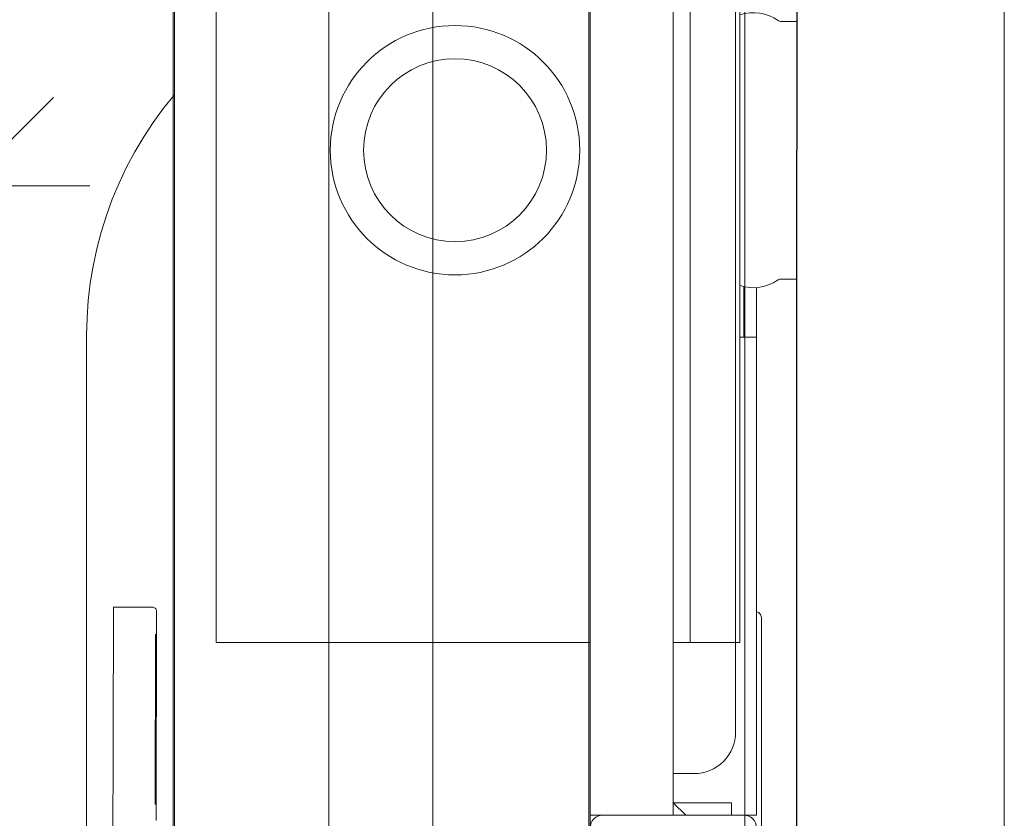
# Model space of a CAD drawing. Header units: millimetres. Extents: x -6792 to 22441, y -13430 to 4653.
# Tile 50 of 256: x -4151 to -4127, y -10039 to -10020. Entities that reach past the tile are written whole.
import ezdxf

# ---------------------------------------------------------------- set-up
doc = ezdxf.new("R2010")
doc.units = ezdxf.units.MM
doc.layers.add('_A_OCIEPLENIE_WNĘTRZA', color=7, linetype='BATTING', lineweight=0, true_color=0x595959)
for name, color, linetype, lineweight in [('_A_WIDOK_URZĄDZENIA NA DACHU', 163, 'Continuous', 13), ('_A_ŚCIANY WEWNĘTRZNE', 7, 'Continuous', 13), ('MEBLE PKN', 150, 'Continuous', 20)]:
    doc.layers.add(name, color=color, linetype=linetype, lineweight=lineweight)
doc.layers.add('Wyposazenie Wew - Urzadzenia Sanitarne', color=6, linetype='Continuous')
doc.styles.add('2', font='simplex.shx', dxfattribs={"width": 0.5})
doc.linetypes.add('BATTING', pattern='A,0.0001,-0.1,[134,ltypeshp.shx,S=0.1,R=0,X=-0.1,Y=0],-0.2,[134,ltypeshp.shx,S=0.1,R=180,X=0.1,Y=0],-0.1', length=0.4001)
doc.dimstyles.new('POZD_WYM', dxfattribs={"dimscale": 0.2, "dimtxt": 30, "dimasz": 1, "dimexe": 1, "dimexo": 1, "dimgap": 12, "dimtad": 1, "dimdec": 0, "dimdsep": 46, "dimtxsty": '2', "dimblk": 'ARS_dim-arch', "dimcen": 2, "dimdle": 20, "dimse1": 1, "dimse2": 1, "dimclrd": 256, "dimclre": 256, "dimclrt": 256, "dimazin": 2, "dimtp": 0.5, "dimtm": 0.5, "dimtfac": 0.285714, "dimtdec": 0, "dimtix": 1, "dimtmove": 0, "dimatfit": 3, "dimldrblk": 'ARS_dim-arch', "dimfxl": 1, "dimtolj": 1, "dimtzin": 12, "dimarcsym": 0})

# ---------------------------------------------------------------- blocks, each defined once
blk = doc.blocks.new('ARS_dim-arch')
for points in [[(0, -15), (0, 15)], [(-15, 0), (15, 0)]]:
    blk.add_lwpolyline(points)
at = {"color": 100}
blk.add_lwpolyline([(-10.61, -10.61), (10.61, 10.61)], dxfattribs=at)
blk = doc.blocks.new('*D52')
at = {"lineweight": -2, "transparency": 16777216}
blk.add_line((-70.05, -93.082), (69.55, -93.082), dxfattribs=at)
at = {"layer": 'Defpoints', "color": 0, "transparency": 16777216}
for p in [(-70.25, -75), (69.75, -75), (69.75, -93.082)]:
    blk.add_point(p, dxfattribs=at)
at = {"lineweight": -2, "transparency": 16777216, "xscale": 0.2, "yscale": 0.2, "zscale": 0.2, "rotation": 180}
blk.add_blockref('ARS_dim-arch', (-70.25, -93.082), dxfattribs=at)
at = {"lineweight": -2, "transparency": 16777216, "xscale": 0.2, "yscale": 0.2, "zscale": 0.2}
blk.add_blockref('ARS_dim-arch', (69.75, -93.082), dxfattribs=at)
at = {"transparency": 16777216, "insert": (-0.25, -87.682), "char_height": 6, "attachment_point": 5, "style": '2'}
blk.add_mtext('\\A1;140', dxfattribs=at)
blk = doc.blocks.new('zw$47C3')
at = {"lineweight": 0}
for points in [[(0.06196, 0.17081), (0.20683, 0.17081), (0.21103, 0.17071), (0.21521, 0.17042), (0.21938, 0.16993), (0.22351, 0.16925), (0.22762, 0.16837), (0.23167, 0.16731), (0.23567, 0.16606), (0.23961, 0.16462), (0.24348, 0.163), (0.24727, 0.1612), (0.25097, 0.15923), (0.25458, 0.15708), (0.25808, 0.15478), (0.26147, 0.1523), (0.26474, 0.14968)], [(0.05298, 0.16455), (0.13989, 0.16437)], [(0.09013, 0.15406), (0.13993, 0.15396), (0.1401, 0.15396), (0.14026, 0.15396), (0.14038, 0.15396), (0.14055, 0.15397), (0.14072, 0.15401), (0.14089, 0.15408), (0.14104, 0.15418), (0.14118, 0.1543), (0.14128, 0.15445), (0.14136, 0.15461), (0.14141, 0.15479), (0.14143, 0.15497), (0.14141, 0.16396), (0.1414, 0.16435)], [(0.12942, 0.15427), (0.09942, 0.15433)], [(0.09943, 0.15423), (0.12943, 0.15417)], [(0.4163, 0.14968), (0.08661, 0.14968)], [(0.1329, 0.04968), (0.1329, 0.13968), (0.3629, 0.13968), (0.3629, 0.04968)], [(0.09138, 0.04668), (0.09138, 0.04968), (0.41138, 0.04968), (0.41138, 0.04668)], [(0.09138, 0.03368), (0.09138, 0.04568)], [(0.41138, 0.02668), (0.40838, 0.02968), (0.41138, 0.02968), (0.09138, 0.02968), (0.09438, 0.02968), (0.09138, 0.02668)], [(0.09438, 0.02968), (0.09438, 0.01568), (0.09138, 0.01568)], [(0.3574, 0.02968), (0.3574, 0.0256), (0.1329, 0.0256)], [(0.21833, 0.00968), (0.09138, 0.00968), (0.09138, 0.01268)], [(0.20638, 0.00968), (0.20638, 0.01368)], [(0.20638, 0.01268), (0.21855, 0.01268)]]:
    blk.add_lwpolyline(points, dxfattribs=at)
for points in [[(0.09144, 0.04968), (0.07889, 0.04968, 0.405519), (0.07938, 0.05018), (0.07938, 0.05088, 0.414214), (0.07888, 0.05138), (0.06388, 0.05138, 0.414214), (0.06338, 0.05088), (0.06338, 0.05018, 0.405519), (0.06386, 0.04968), (0.06138, 0.04968, -0.414214), (0.05138, 0.05968), (0.05138, 0.13968, -0.266001), (0.05631, 0.1483)], [(0.10138, 0.02968), (0.10138, 0.02468, 0.414214), (0.11138, 0.01468), (0.1329, 0.01468), (0.1329, 0.02968)], [(0.21138, 0.01368), (0.21882, 0.01368, 0.236962), (0.22019, 0.00443, -0.154353), (0.22038, 0.00386), (0.22038, 0), (0.28238, 0), (0.28238, 0.00386, -0.154353), (0.28256, 0.00443, 0.236962), (0.28393, 0.01368), (0.29138, 0.01368)], [(0.08808, 0.00948, 0.412536), (0.08908, 0.00848), (0.13887, 0.00848), (0.13916, 0.00851), (0.13944, 0.0086), (0.1397, 0.00873), (0.13993, 0.00892), (0.14011, 0.00914), (0.14025, 0.0094), (0.14034, 0.00968)]]:
    blk.add_lwpolyline(points, format="xyb", dxfattribs=at)
blk.add_lwpolyline([(0.05138, 0.01268), (0.05138, 0.04668, -0.414214), (0.05438, 0.04968), (0.08838, 0.04968, -0.414214), (0.09138, 0.04668), (0.09138, 0.01268, -0.414214), (0.08838, 0.00968), (0.05438, 0.00968, -0.414214)], format="xyb", close=True, dxfattribs=at)
blk.add_lwpolyline([(0.1329, 0.01368), (0.3629, 0.01368), (0.3629, 0.01468), (0.1329, 0.01468)], close=True, dxfattribs=at)
for radius in [0.03, 0.022]:
    blk.add_circle((0.25138, 0.08218), radius, dxfattribs=at)
for centre, major_axis, start_param, end_param in [((0.1399, 0.16436), (-0.0015, 0), 3.141878, 4.712682), ((0.09942, 0.15428), (0.0055, -0.00001), 1.571085, 4.712678), ((0.12942, 0.15422), (0.0055, -0.00001), 4.712678, 7.854271)]:
    blk.add_ellipse(centre, major_axis=major_axis, ratio=0.008726, start_param=start_param, end_param=end_param, dxfattribs=at)
blk = doc.blocks.new('*U47')
dim = blk.add_linear_dim(base=(69.75, -93.082), p1=(-70.25, -75), p2=(69.75, -75), angle=0, dimstyle='POZD_WYM')
dim.commit()
dim.dimension.update_dxf_attribs({"geometry": '*D52', "text_midpoint": (-0.25, -87.682)})

msp = doc.modelspace()

# ---------------------------------------------------------------- linework, layer by layer
for points in [[(-4132.041, -10005.223), (-4132.041, -10022.683)], [(-4132.041, -10040.143), (-4132.041, -10022.683)]]:
    msp.add_lwpolyline(points)
at = {"layer": '_A_OCIEPLENIE_WNĘTRZA', "ltscale": 8}
for points in [[(-4137.041, -9911.99), (-4137.041, -10077.683), (-4127.046, -10077.683)], [(-4293.291, -10121.618), (-4147.041, -10121.618), (-4147.041, -9921.618), (-4310.575, -9921.618)]]:
    msp.add_lwpolyline(points, dxfattribs=at)
at = {"layer": '_A_WIDOK_URZĄDZENIA NA DACHU'}
msp.add_lwpolyline([(-4310.575, -9911.99), (-4127.046, -9911.99), (-4127.046, -10144.974), (-4310.575, -10144.974)], close=True, dxfattribs=at)
at = {"layer": '_A_ŚCIANY WEWNĘTRZNE', "color": 251, "linetype": 'Continuous'}
for points in [[(-4140.791, -9911.99), (-4140.791, -10081.433), (-4127.046, -10081.433)], [(-4133.291, -9911.99), (-4133.291, -10073.933)], [(-4158.291, -9917.868), (-4143.291, -9917.868), (-4143.291, -10125.368), (-4293.291, -10125.368)]]:
    msp.add_lwpolyline(points, dxfattribs=at)
at = {"layer": '_A_ŚCIANY WEWNĘTRZNE', "ltscale": 20}
msp.add_lwpolyline([(-4132.041, -9911.99), (-4132.041, -10072.683), (-4127.046, -10072.683)], dxfattribs=at)

# ---------------------------------------------------------------- block references
at = {"layer": 'MEBLE PKN', "rotation": 180}
msp.add_blockref('*U47', (-4222.291, -10116.618), dxfattribs=at)
at = {"layer": 'Wyposazenie Wew - Urzadzenia Sanitarne', "color": 211, "linetype": 'Continuous', "lineweight": 13, "xscale": 100, "yscale": 100, "zscale": 100, "rotation": 90}
msp.add_blockref('zw$47C3', (-4132.041, -10047.82), dxfattribs=at)

doc.saveas('drawing.dxf')
